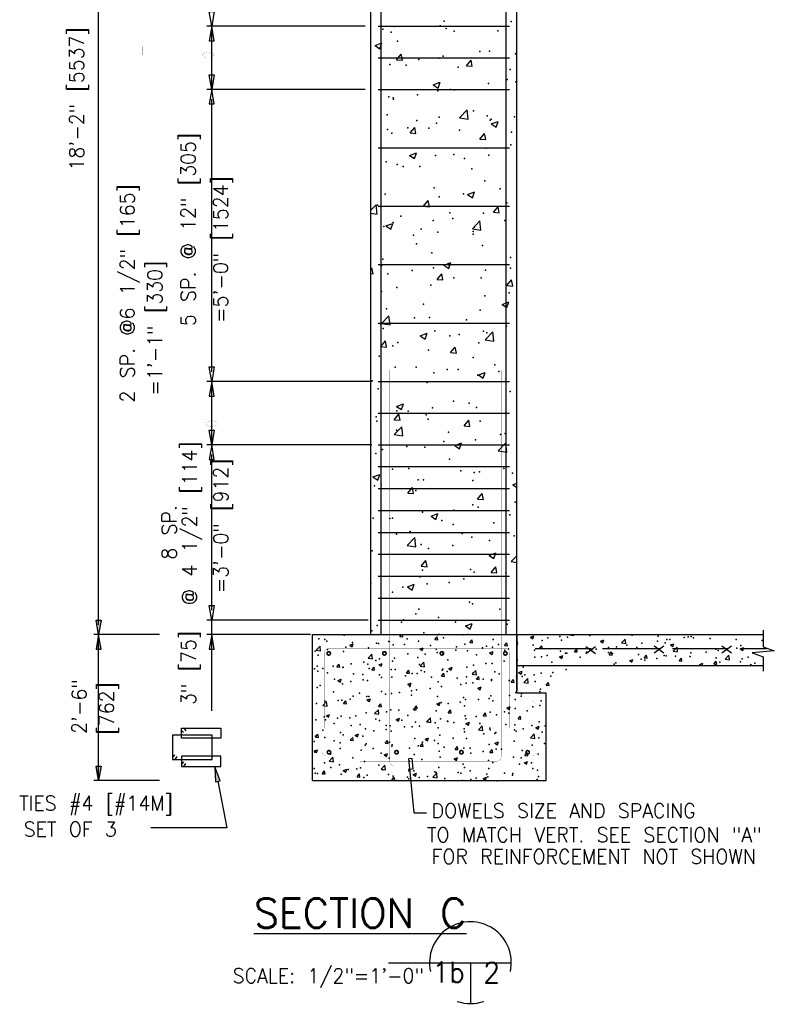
# Model space of a CAD drawing. Extents: x 0 to 354, y -64 to 250.
# Tile 5 of 7: x 136 to 201, y 72 to 156. Entities that reach past the tile are written whole.
import ezdxf
from ezdxf.enums import TextEntityAlignment as Align

# ---------------------------------------------------------------- set-up
doc = ezdxf.new("R2010")
doc.units = 0
doc.header["$MEASUREMENT"] = 0
doc.layers.get('0').update_dxf_attribs({"linetype": 'CONTINUOUS'})
for name, color, linetype in [('DIM', 7, 'CONTINUOUS'), ('DWG-LINES', 7, 'CONTINUOUS'), ('HATCH', 7, 'CONTINUOUS'), ('REBAR', 7, 'CONTINUOUS'), ('SYMBOLS', 7, 'CONTINUOUS'), ('TEXT', 7, 'CONTINUOUS')]:
    doc.layers.add(name, color=color, linetype=linetype)
doc.styles.add('TXT_SHX', font='txt.shx')

# ---------------------------------------------------------------- blocks, each defined once
blk = doc.blocks.new('TIE_1')
at = {"layer": 'DWG-LINES', "color": 7, "linetype": 'CONTINUOUS'}
for points in [[(2.483, 7.3281), (2.0542, 7.7971), (2.0542, 8.2704), (2.7203, 8.2704), (10.1815, 8.2704), (10.1815, 6.1836), (2.0542, 6.1836), (2.0542, 7.3128), (2.0542, 8.2704), (2.5676, 8.2704), (2.9984, 7.7125)], [(0.6614, 2.7862), (0.2326, 2.3172), (0.2326, 1.844), (0.8988, 1.844), (2.8879, 1.844), (8.3599, 1.844), (8.3599, 6.8311), (0.2326, 6.8311), (0.2326, 4.0648), (0.2326, 2.8016), (0.2326, 1.844), (0.746, 1.844), (1.1768, 2.4018)], [(2.483, 1.3469), (2.0542, 0.878), (2.0542, 0.4047), (2.7203, 0.4047), (10.1815, 0.4047), (10.1815, 2.4914), (2.0542, 2.4914), (2.0542, 1.3623), (2.0542, 0.4047), (2.5676, 0.4047), (2.9984, 0.9625)]]:
    blk.add_lwpolyline(points, dxfattribs=at)
blk = doc.blocks.new('REBAR')
at = {"color": 7, "linetype": 'CONTINUOUS', "const_width": 0.01378}
blk.add_lwpolyline([(-0.014553, 0, 1), (0.014553, 0, 1)], format="xyb", close=True, dxfattribs=at)
blk = doc.blocks.new('SEC_BU')
at = {"layer": 'SYMBOLS', "color": 2, "linetype": 'CONTINUOUS'}
for p, q in [((-0.5, 0), (0.25, 0)), ((0, 0), (0, -0.2496)), ((0, -0.25), (0, -0.2496))]:
    blk.add_line(p, q, dxfattribs=at)
for start, end in [(347.64555, 192.35445), (251.04049, 288.95951)]:
    blk.add_arc((0, 0), 0.25, start, end, dxfattribs=at)

msp = doc.modelspace()

# ---------------------------------------------------------------- hatches: boundary and pattern name
at = {"layer": 'DIM', "linetype": 'CONTINUOUS'}
for points in [[(143.021, 104.603), (143.437, 104.603), (143.229, 103.354)], [(143.021, 102.104), (143.437, 102.104), (143.229, 103.354)], [(143.021, 92.106), (143.437, 92.106), (143.229, 90.856)]]:
    msp.add_hatch(color=7, dxfattribs=at).paths.add_polyline_path(points)
at = {"layer": 'TEXT', "linetype": 'CONTINUOUS'}
msp.add_hatch(color=7, dxfattribs=at).paths.add_polyline_path([(153.226, 90.758), (153.635, 90.838), (153.192, 92.025)])

# ---------------------------------------------------------------- linework, layer by layer
at = {"layer": 'DIM', "color": 7, "linetype": 'CONTINUOUS'}
for p, q in [((143.229, 104.187), (143.229, 194.173)), ((166.062, 155.429), (152.498, 155.429)), ((152.915, 150.013), (152.915, 155.429)), ((166.062, 150.013), (152.498, 150.013)), ((166.062, 150.013), (152.498, 150.013)), ((152.915, 125.85), (152.915, 149.18)), ((166.635, 125.017), (152.498, 125.017)), ((166.062, 125.017), (152.498, 125.017)), ((152.915, 119.601), (152.915, 125.017)), ((166.062, 119.601), (152.498, 119.601)), ((166.635, 119.601), (152.498, 119.601)), ((152.915, 105.437), (152.915, 118.768)), ((166.311, 104.603), (152.498, 104.603)), ((159.605, 104.603), (152.498, 104.603)), ((152.915, 96.818), (152.915, 104.603)), ((148.449, 103.354), (142.812, 103.354)), ((143.229, 90.856), (143.229, 103.354)), ((161.363, 103.354), (152.498, 103.354)), ((148.449, 90.856), (142.812, 90.856))]:
    msp.add_line(p, q, dxfattribs=at)
for points in [[(152.707, 156.679), (153.123, 156.679), (152.915, 155.429)], [(152.707, 154.179), (153.123, 154.179), (152.915, 155.429)], [(152.707, 151.263), (153.123, 151.263), (152.915, 150.013)], [(152.707, 148.763), (153.123, 148.763), (152.915, 150.013)], [(152.707, 126.267), (153.123, 126.267), (152.915, 125.017)], [(152.707, 123.767), (153.123, 123.767), (152.915, 125.017)], [(152.707, 120.851), (153.123, 120.851), (152.915, 119.601)], [(152.707, 118.351), (153.123, 118.351), (152.915, 119.601)], [(152.707, 105.853), (153.123, 105.853), (152.915, 104.603)], [(143.021, 104.603), (143.437, 104.603), (143.229, 103.354)], [(143.021, 102.104), (143.437, 102.104), (143.229, 103.354)], [(152.707, 102.104), (153.123, 102.104), (152.915, 103.354)], [(143.021, 92.106), (143.437, 92.106), (143.229, 90.856)]]:
    msp.add_lwpolyline(points, close=True, dxfattribs=at)
at = {"layer": 'DWG-LINES', "color": 7, "linetype": 'CONTINUOUS'}
for p, q in [((166.547, 103.354), (166.547, 194.173)), ((161.555, 103.354), (200.188, 103.354)), ((161.555, 90.856), (161.555, 103.354)), ((179.045, 100.716), (200.133, 100.716))]:
    msp.add_line(p, q, dxfattribs=at)
msp.add_lwpolyline([(161.555, 90.856), (181.545, 90.856), (181.545, 98.355), (179.045, 98.355), (179.045, 176.381), (179.045, 194.173)], dxfattribs=at)
at = {"layer": 'HATCH', "color": 7, "linetype": 'CONTINUOUS'}
for p, q in [((166.909, 153.762), (167.492, 153.986)), ((166.909, 153.762), (167.323, 153.482)), ((167.323, 153.482), (167.492, 153.986)), ((168.741, 152.552), (169.143, 153.03)), ((168.741, 152.552), (169.239, 152.508)), ((169.239, 152.508), (169.143, 153.03)), ((178.883, 153.095), (179.035, 153.153)), ((178.883, 153.095), (179.035, 152.992)), ((174.717, 152.029), (175.119, 152.507)), ((174.717, 152.029), (175.215, 151.985)), ((175.215, 151.985), (175.119, 152.507)), ((171.882, 150.407), (172.465, 150.631)), ((171.882, 150.407), (172.296, 150.128)), ((172.297, 150.128), (172.465, 150.631)), ((174.125, 147.578), (174.774, 148.254)), ((174.125, 147.578), (174.867, 147.463)), ((174.867, 147.463), (174.774, 148.254)), ((169.897, 146.284), (170.299, 146.763)), ((170.395, 146.24), (170.299, 146.763)), ((176.855, 147.053), (177.439, 147.277)), ((176.855, 147.053), (177.27, 146.773)), ((177.27, 146.773), (177.439, 147.276)), ((169.897, 146.284), (170.395, 146.241)), ((175.873, 145.761), (176.275, 146.24)), ((176.371, 145.718), (176.275, 146.24)), ((175.873, 145.761), (176.371, 145.718)), ((169.855, 144.365), (170.438, 144.589)), ((169.855, 144.365), (170.269, 144.086)), ((170.269, 144.086), (170.438, 144.589)), ((174.828, 141.011), (175.411, 141.235)), ((174.828, 141.011), (175.243, 140.731)), ((175.243, 140.731), (175.412, 141.235)), ((166.537, 139.669), (166.987, 140.138)), ((167.079, 139.347), (166.987, 140.138)), ((171.053, 140.017), (171.455, 140.496)), ((171.053, 140.017), (171.551, 139.973)), ((171.551, 139.973), (171.455, 140.495)), ((177.029, 139.494), (177.431, 139.973)), ((177.527, 139.45), (177.431, 139.973)), ((166.537, 139.431), (167.079, 139.347)), ((177.029, 139.494), (177.527, 139.451)), ((167.827, 138.323), (168.411, 138.547)), ((167.827, 138.323), (168.242, 138.044)), ((168.242, 138.044), (168.411, 138.547)), ((175.23, 138.083), (175.879, 138.759)), ((175.971, 137.968), (175.879, 138.759)), ((175.23, 138.083), (175.971, 137.968)), ((172.801, 134.969), (173.384, 135.193)), ((172.801, 134.969), (173.215, 134.689)), ((173.215, 134.689), (173.384, 135.193)), ((166.537, 134.635), (166.635, 134.751)), ((166.537, 134.246), (166.731, 134.229)), ((166.731, 134.229), (166.635, 134.751)), ((172.209, 133.75), (172.611, 134.228)), ((172.707, 133.706), (172.611, 134.228)), ((172.209, 133.75), (172.707, 133.706)), ((178.185, 133.227), (178.587, 133.706)), ((178.185, 133.227), (178.683, 133.183)), ((178.683, 133.183), (178.587, 133.705)), ((177.774, 131.614), (178.358, 131.838)), ((177.774, 131.614), (178.189, 131.335)), ((178.189, 131.334), (178.358, 131.838)), ((167.442, 129.966), (168.091, 130.643)), ((168.184, 129.851), (168.091, 130.642)), ((167.442, 129.966), (168.184, 129.851)), ((170.774, 128.927), (171.357, 129.151)), ((170.774, 128.927), (171.188, 128.647)), ((171.188, 128.647), (171.357, 129.151)), ((176.335, 128.587), (176.984, 129.263)), ((177.076, 128.472), (176.984, 129.263)), ((167.389, 128.005), (167.791, 128.484)), ((167.887, 127.962), (167.791, 128.484)), ((176.335, 128.587), (177.076, 128.472)), ((167.389, 128.005), (167.887, 127.962)), ((173.365, 127.482), (173.767, 127.961)), ((173.365, 127.482), (173.863, 127.439)), ((173.863, 127.439), (173.767, 127.961)), ((175.747, 125.572), (176.33, 125.796)), ((175.747, 125.572), (176.161, 125.293)), ((176.161, 125.293), (176.33, 125.796)), ((168.746, 122.885), (169.33, 123.109)), ((169.161, 122.605), (169.33, 123.109)), ((168.545, 121.738), (168.947, 122.217)), ((168.746, 122.885), (169.161, 122.605)), ((169.043, 121.694), (168.947, 122.216)), ((168.545, 121.738), (169.043, 121.694)), ((174.521, 121.215), (174.923, 121.694)), ((175.019, 121.171), (174.923, 121.694)), ((168.547, 120.471), (169.196, 121.147)), ((169.288, 120.356), (169.196, 121.147)), ((174.521, 121.215), (175.019, 121.172)), ((168.547, 120.471), (169.288, 120.356)), ((173.72, 119.53), (174.303, 119.754)), ((174.134, 119.251), (174.303, 119.754)), ((177.439, 119.092), (178.088, 119.768)), ((178.18, 118.977), (178.088, 119.768)), ((173.72, 119.53), (174.134, 119.251)), ((177.439, 119.092), (178.18, 118.977)), ((166.719, 116.843), (167.302, 117.067)), ((166.719, 116.843), (167.133, 116.563)), ((167.133, 116.563), (167.302, 117.067)), ((178.693, 116.176), (179.035, 116.307)), ((169.701, 115.471), (170.103, 115.949)), ((169.701, 115.471), (170.199, 115.427)), ((170.199, 115.427), (170.103, 115.949)), ((178.693, 116.176), (179.035, 115.945)), ((175.677, 114.948), (176.079, 115.427)), ((175.677, 114.948), (176.175, 114.904)), ((176.175, 114.904), (176.079, 115.426)), ((171.692, 113.488), (172.276, 113.712)), ((171.692, 113.488), (172.107, 113.209)), ((172.107, 113.209), (172.276, 113.712)), ((169.652, 110.975), (170.301, 111.652)), ((170.393, 110.86), (170.301, 111.651)), ((169.652, 110.975), (170.393, 110.86)), ((170.857, 109.204), (171.259, 109.682)), ((171.355, 109.16), (171.259, 109.682)), ((176.666, 110.134), (177.249, 110.358)), ((176.666, 110.134), (177.08, 109.854)), ((177.08, 109.854), (177.249, 110.358)), ((178.544, 109.596), (179.035, 110.108)), ((178.544, 109.596), (179.035, 109.52)), ((170.857, 109.204), (171.355, 109.16)), ((176.833, 108.681), (177.235, 109.159)), ((177.332, 108.637), (177.235, 109.159)), ((176.833, 108.681), (177.331, 108.637)), ((169.665, 107.446), (170.248, 107.67)), ((169.665, 107.446), (170.079, 107.167)), ((170.079, 107.167), (170.249, 107.67)), ((174.638, 104.092), (175.222, 104.316)), ((174.638, 104.092), (175.053, 103.812)), ((175.053, 103.812), (175.222, 104.316)), ((169.025, 103.198), (169.148, 103.343)), ((169.025, 103.198), (169.274, 103.176)), ((169.274, 103.176), (169.243, 103.343)), ((172.013, 102.936), (172.214, 103.175)), ((172.013, 102.936), (172.262, 102.914)), ((172.262, 102.914), (172.214, 103.175)), ((172.355, 103.343), (172.415, 103.415)), ((172.428, 103.343), (172.415, 103.415)), ((174.405, 103.343), (174.429, 103.327)), ((174.429, 103.327), (174.435, 103.343)), ((175.001, 102.675), (175.202, 102.914)), ((175.25, 102.653), (175.202, 102.914)), ((180.209, 103.133), (180.501, 103.245)), ((180.209, 103.133), (180.416, 102.993)), ((180.416, 102.993), (180.501, 103.245)), ((183.542, 103.326), (183.56, 103.343)), ((183.542, 103.326), (183.913, 103.268)), ((183.913, 103.268), (183.904, 103.343)), ((186.196, 102.8), (186.488, 102.912)), ((186.196, 102.8), (186.403, 102.66)), ((186.403, 102.66), (186.488, 102.911)), ((187.989, 102.636), (188.313, 102.974)), ((188.359, 102.579), (188.313, 102.974)), ((161.864, 102.026), (162.189, 102.364)), ((161.864, 102.026), (162.235, 101.968)), ((162.235, 101.968), (162.189, 102.364)), ((164.734, 102.457), (165.026, 102.569)), ((164.734, 102.457), (164.942, 102.317)), ((164.942, 102.317), (165.026, 102.569)), ((170.721, 102.123), (171.013, 102.235)), ((170.721, 102.123), (170.929, 101.983)), ((170.929, 101.983), (171.013, 102.235)), ((175.001, 102.675), (175.25, 102.653)), ((177.989, 102.413), (178.19, 102.653)), ((177.989, 102.413), (178.238, 102.392)), ((178.238, 102.391), (178.19, 102.653)), ((180.978, 102.152), (181.178, 102.391)), ((180.978, 102.152), (181.227, 102.13)), ((181.227, 102.13), (181.179, 102.391)), ((183.966, 101.891), (184.167, 102.13)), ((184.215, 101.868), (184.167, 102.13)), ((187.989, 102.636), (188.359, 102.579)), ((192.183, 102.466), (192.475, 102.578)), ((192.183, 102.466), (192.39, 102.326)), ((192.39, 102.326), (192.475, 102.578)), ((192.435, 101.947), (192.759, 102.285)), ((192.805, 101.889), (192.759, 102.285)), ((198.17, 102.132), (198.462, 102.244)), ((198.17, 102.132), (198.377, 101.993)), ((198.377, 101.992), (198.462, 102.244)), ((166.31, 101.336), (166.635, 101.674)), ((166.31, 101.336), (166.681, 101.279)), ((166.681, 101.279), (166.635, 101.674)), ((176.708, 101.79), (177, 101.901)), ((176.708, 101.79), (176.916, 101.65)), ((176.916, 101.65), (177, 101.901)), ((182.696, 101.456), (182.987, 101.568)), ((182.696, 101.456), (182.903, 101.316)), ((182.903, 101.316), (182.987, 101.568)), ((183.966, 101.891), (184.215, 101.869)), ((186.954, 101.629), (187.155, 101.868)), ((186.954, 101.629), (187.203, 101.607)), ((187.203, 101.607), (187.155, 101.868)), ((188.683, 101.122), (188.974, 101.234)), ((188.683, 101.122), (188.89, 100.983)), ((188.89, 100.982), (188.975, 101.234)), ((189.942, 101.368), (190.143, 101.607)), ((189.942, 101.368), (190.191, 101.346)), ((190.191, 101.346), (190.143, 101.607)), ((192.435, 101.947), (192.805, 101.889)), ((192.93, 101.106), (193.131, 101.346)), ((193.179, 101.084), (193.131, 101.345)), ((196.881, 101.257), (197.205, 101.595)), ((196.881, 101.257), (197.251, 101.2)), ((197.251, 101.199), (197.205, 101.595)), ((163.627, 100.587), (163.828, 100.826)), ((163.627, 100.587), (163.876, 100.565)), ((163.876, 100.565), (163.828, 100.826)), ((166.615, 100.325), (166.816, 100.565)), ((166.615, 100.325), (166.864, 100.304)), ((166.864, 100.303), (166.816, 100.565)), ((167.221, 100.78), (167.513, 100.891)), ((167.221, 100.78), (167.428, 100.64)), ((167.428, 100.64), (167.513, 100.891)), ((169.603, 100.064), (169.804, 100.303)), ((169.852, 100.042), (169.804, 100.303)), ((170.756, 100.647), (171.081, 100.985)), ((170.756, 100.647), (171.127, 100.589)), ((171.127, 100.589), (171.081, 100.985)), ((173.208, 100.446), (173.5, 100.558)), ((173.208, 100.446), (173.415, 100.306)), ((173.416, 100.306), (173.5, 100.558)), ((175.202, 99.957), (175.527, 100.295)), ((175.573, 99.899), (175.527, 100.295)), ((192.93, 101.106), (193.179, 101.084)), ((194.67, 100.789), (194.962, 100.901)), ((194.67, 100.789), (194.793, 100.706)), ((194.896, 100.706), (194.962, 100.9)), ((195.918, 100.845), (196.119, 101.084)), ((195.918, 100.845), (196.167, 100.823)), ((196.167, 100.823), (196.119, 101.084)), ((199.009, 100.706), (199.107, 100.823)), ((199.129, 100.706), (199.107, 100.823)), ((163.721, 99.436), (164.012, 99.548)), ((163.721, 99.436), (163.928, 99.296)), ((163.928, 99.296), (164.012, 99.548)), ((169.603, 100.064), (169.852, 100.042)), ((172.591, 99.803), (172.792, 100.042)), ((172.591, 99.803), (172.84, 99.781)), ((172.84, 99.781), (172.792, 100.042)), ((175.202, 99.957), (175.573, 99.9)), ((175.579, 99.541), (175.78, 99.781)), ((175.579, 99.541), (175.828, 99.519)), ((175.828, 99.519), (175.78, 99.78)), ((178.567, 99.28), (178.768, 99.519)), ((178.817, 99.258), (178.768, 99.519)), ((179.195, 100.112), (179.487, 100.224)), ((179.195, 100.112), (179.403, 99.972)), ((179.403, 99.972), (179.487, 100.224)), ((179.649, 99.267), (179.973, 99.606)), ((180.019, 99.21), (179.973, 99.606)), ((169.708, 99.102), (170, 99.214)), ((169.708, 99.102), (169.915, 98.963)), ((169.915, 98.962), (170, 99.214)), ((175.695, 98.769), (175.987, 98.881)), ((175.695, 98.769), (175.902, 98.629)), ((175.902, 98.629), (175.987, 98.88)), ((178.567, 99.28), (178.816, 99.258)), ((179.649, 99.267), (180.019, 99.21)), ((181.556, 99.018), (181.756, 99.258)), ((181.556, 99.018), (181.805, 98.996)), ((181.805, 98.996), (181.756, 99.257)), ((166.208, 97.759), (166.499, 97.871)), ((166.208, 97.759), (166.415, 97.619)), ((166.415, 97.619), (166.499, 97.87)), ((162.417, 97.278), (162.741, 97.616)), ((162.417, 97.278), (162.787, 97.221)), ((162.787, 97.22), (162.741, 97.616)), ((164.205, 97.453), (164.406, 97.692)), ((164.205, 97.453), (164.454, 97.431)), ((164.454, 97.431), (164.406, 97.692)), ((166.863, 96.588), (167.187, 96.927)), ((167.233, 96.531), (167.187, 96.926)), ((167.193, 97.192), (167.394, 97.431)), ((167.193, 97.192), (167.442, 97.17)), ((167.442, 97.17), (167.394, 97.431)), ((170.181, 96.93), (170.382, 97.17)), ((170.181, 96.93), (170.43, 96.909)), ((170.43, 96.908), (170.382, 97.169)), ((172.195, 97.425), (172.486, 97.537)), ((172.195, 97.425), (172.402, 97.285)), ((172.402, 97.285), (172.486, 97.537)), ((173.169, 96.669), (173.37, 96.908)), ((173.418, 96.647), (173.37, 96.908)), ((178.182, 97.091), (178.473, 97.203)), ((178.182, 97.091), (178.389, 96.951)), ((178.389, 96.951), (178.473, 97.203)), ((162.707, 96.415), (162.999, 96.527)), ((162.707, 96.415), (162.914, 96.275)), ((162.914, 96.275), (162.999, 96.527)), ((166.863, 96.588), (167.233, 96.531)), ((168.694, 96.081), (168.986, 96.193)), ((168.694, 96.081), (168.901, 95.942)), ((168.901, 95.941), (168.986, 96.193)), ((171.309, 95.899), (171.633, 96.237)), ((171.679, 95.841), (171.633, 96.237)), ((173.169, 96.669), (173.418, 96.647)), ((176.157, 96.407), (176.358, 96.647)), ((176.157, 96.407), (176.406, 96.386)), ((176.406, 96.386), (176.358, 96.647)), ((179.146, 96.146), (179.346, 96.385)), ((179.146, 96.146), (179.395, 96.124)), ((179.395, 96.124), (179.346, 96.385)), ((171.309, 95.899), (171.679, 95.841)), ((174.681, 95.748), (174.973, 95.86)), ((174.681, 95.748), (174.888, 95.608)), ((174.888, 95.608), (174.973, 95.859)), ((175.755, 95.209), (176.079, 95.547)), ((176.125, 95.152), (176.079, 95.547)), ((180.668, 95.414), (180.96, 95.526)), ((180.668, 95.414), (180.875, 95.274)), ((180.876, 95.274), (180.96, 95.526)), ((161.795, 94.581), (161.996, 94.82)), ((161.795, 94.581), (162.044, 94.559)), ((162.044, 94.559), (161.996, 94.82)), ((164.783, 94.32), (164.984, 94.559)), ((165.032, 94.298), (164.984, 94.559)), ((165.194, 94.738), (165.486, 94.85)), ((165.194, 94.738), (165.401, 94.598)), ((165.401, 94.598), (165.486, 94.849)), ((171.181, 94.404), (171.473, 94.516)), ((171.181, 94.404), (171.388, 94.264)), ((171.388, 94.264), (171.473, 94.516)), ((175.755, 95.209), (176.125, 95.152)), ((180.201, 94.52), (180.525, 94.858)), ((180.201, 94.52), (180.571, 94.462)), ((180.572, 94.462), (180.526, 94.858)), ((164.783, 94.32), (165.032, 94.298)), ((167.771, 94.058), (167.972, 94.297)), ((167.771, 94.058), (168.02, 94.036)), ((168.02, 94.036), (167.972, 94.297)), ((170.759, 93.797), (170.96, 94.036)), ((170.759, 93.797), (171.008, 93.775)), ((171.008, 93.775), (170.96, 94.036)), ((173.747, 93.535), (173.948, 93.775)), ((173.747, 93.535), (173.996, 93.514)), ((173.996, 93.513), (173.948, 93.774)), ((177.168, 94.07), (177.46, 94.182)), ((177.168, 94.07), (177.375, 93.931)), ((177.375, 93.93), (177.46, 94.182)), ((161.693, 93.394), (161.985, 93.506)), ((161.693, 93.394), (161.901, 93.254)), ((161.901, 93.254), (161.985, 93.506)), ((162.969, 92.53), (163.293, 92.868)), ((163.339, 92.473), (163.293, 92.868)), ((167.68, 93.06), (167.972, 93.172)), ((167.68, 93.06), (167.888, 92.921)), ((167.888, 92.92), (167.972, 93.172)), ((173.668, 92.727), (173.959, 92.839)), ((173.668, 92.727), (173.875, 92.587)), ((173.875, 92.587), (173.959, 92.838)), ((176.736, 93.274), (176.936, 93.513)), ((176.736, 93.274), (176.984, 93.252)), ((176.985, 93.252), (176.936, 93.513)), ((179.724, 93.013), (179.924, 93.252)), ((179.724, 93.013), (179.973, 92.991)), ((179.973, 92.99), (179.924, 93.252)), ((162.969, 92.53), (163.339, 92.473)), ((167.415, 91.841), (167.739, 92.179)), ((167.786, 91.783), (167.739, 92.179)), ((179.655, 92.393), (179.946, 92.505)), ((179.655, 92.393), (179.862, 92.253)), ((179.862, 92.253), (179.946, 92.505)), ((162.373, 91.447), (162.574, 91.687)), ((162.373, 91.447), (162.622, 91.426)), ((162.622, 91.425), (162.574, 91.687)), ((164.18, 91.717), (164.472, 91.829)), ((164.18, 91.717), (164.387, 91.577)), ((164.387, 91.577), (164.472, 91.828)), ((165.361, 91.186), (165.562, 91.425)), ((165.361, 91.186), (165.61, 91.164)), ((165.61, 91.164), (165.562, 91.425)), ((167.415, 91.841), (167.786, 91.783)), ((168.349, 90.925), (168.55, 91.164)), ((168.598, 90.903), (168.55, 91.164)), ((170.167, 91.383), (170.459, 91.495)), ((170.167, 91.383), (170.375, 91.243)), ((170.375, 91.243), (170.459, 91.495)), ((171.861, 91.151), (172.186, 91.489)), ((171.861, 91.151), (172.232, 91.094)), ((172.232, 91.093), (172.186, 91.489)), ((176.154, 91.049), (176.446, 91.161)), ((176.154, 91.049), (176.362, 90.91)), ((176.362, 90.909), (176.446, 91.161)), ((168.349, 90.925), (168.598, 90.903)), ((171.49, 90.845), (171.538, 90.903)), ((171.549, 90.845), (171.538, 90.902))]:
    msp.add_line(p, q, dxfattribs=at)
for p in [(167.569, 155.164), (168.527, 155.397), (172.478, 155.444), (172.831, 155.857), (172.975, 155.209), (178.543, 155.815), (168.27, 154.91), (173.684, 154.981), (177.423, 155.021), (168.825, 154.147), (170.639, 152.571), (172.377, 152.67), (172.725, 152.845), (175.881, 153.261), (176.705, 153.295), (168.169, 152.137), (169.56, 152.093), (174.008, 151.905), (178.456, 151.717), (178.199, 150.844), (173.34, 150.009), (176.603, 150.521), (178.951, 150.667), (168.067, 149.363), (168.447, 149.284), (168.481, 149.175), (170.533, 149.559), (172.276, 149.896), (173.689, 149.974), (167.938, 147.836), (172.386, 147.648), (175.336, 148.18), (176.502, 147.747), (176.834, 147.46), (178.845, 147.655), (169.695, 146.716), (170.477, 147.346), (171.497, 146.688), (172.174, 147.123), (176.759, 147.381), (167.966, 146.589), (168.341, 146.273), (174.143, 146.528), (178.59, 146.34), (176.401, 144.974), (178.518, 145.264), (172.073, 144.349), (173.659, 144.43), (174.567, 144.095), (176.653, 144.369), (167.865, 143.816), (168.8, 143.596), (169.305, 143.402), (170.728, 143.412), (175.176, 143.225), (171.972, 141.575), (176.299, 142.2), (167.763, 141.042), (172.375, 140.808), (174.461, 141.083), (177.617, 141.499), (167.113, 140.116), (178.174, 140.293), (169.106, 139.155), (173.315, 139.459), (176.198, 139.426), (167.662, 138.268), (168.456, 138.625), (171.871, 138.802), (173.553, 138.967), (175.425, 138.212), (178.001, 138.779), (170.184, 137.522), (170.862, 138.036), (172.269, 137.797), (175.31, 137.848), (175.312, 137.629), (170.452, 136.795), (176.097, 136.653), (171.769, 136.028), (167.448, 134.92), (167.561, 135.495), (173.233, 134.926), (178.495, 135.619), (167.992, 134.236), (170.077, 134.511), (171.896, 134.732), (176.344, 134.544), (178.494, 134.714), (171.668, 133.254), (173.635, 133.879), (175.995, 133.879), (167.459, 132.721), (168.775, 133.045), (176.303, 132.333), (178.389, 132.607), (171.041, 131.64), (167.886, 131.224), (175.894, 131.105), (167.358, 129.947), (170.273, 130.474), (171.567, 130.481), (174.721, 130.286), (167.582, 129.543), (172.03, 129.355), (174.111, 129.046), (176.197, 129.321), (176.478, 129.167), (178.15, 129.742), (168.849, 128.353), (173.291, 128.908), (175.793, 128.332), (168.431, 128.074), (171.465, 127.707), (167.257, 127.174), (175.287, 127.079), (177.161, 126.45), (168.615, 126.239), (170.428, 126.245), (171.919, 125.76), (173.063, 126.051), (174.005, 126.035), (175.691, 125.558), (177.511, 125.863), (166.657, 125.067), (171.364, 124.933), (167.155, 124.4), (178.469, 124.163), (173.61, 123.329), (174.969, 123.164), (168.751, 122.495), (169.727, 122.474), (171.813, 122.748), (175.59, 122.784), (166.993, 121.981), (167.054, 121.626), (171.263, 122.16), (171.441, 121.793), (175.889, 121.605), (168.75, 120.862), (173.198, 120.674), (178.039, 120.57), (172.777, 119.878), (175.489, 120.011), (177.645, 120.486), (166.953, 118.853), (167.536, 119.188), (169.621, 119.462), (171.161, 119.386), (178.125, 119.191), (173.266, 118.357), (168.407, 117.523), (169.783, 117.558), (174.231, 117.37), (175.387, 117.237), (175.847, 117.284), (177.933, 117.559), (178.679, 117.182), (170.585, 116.591), (171.06, 116.612), (175.262, 116.528), (166.851, 116.079), (167.429, 116.176), (170.403, 115.694), (178.897, 114.688), (170.959, 113.839), (173.655, 113.998), (175.286, 114.463), (175.741, 114.272), (166.75, 113.305), (168.161, 113.3), (168.393, 113.305), (172.608, 113.112), (177.056, 112.925), (178.445, 113.612), (169.917, 112.181), (173.585, 112.778), (168.726, 111.944), (174.365, 111.993), (175.185, 111.69), (176.705, 111.402), (178.813, 111.805), (166.649, 110.531), (170.857, 111.065), (171.463, 110.712), (173.549, 110.986), (170.951, 108.877), (175.084, 108.916), (170.756, 108.291), (174.513, 108.115), (175.399, 108.689), (178.101, 108.641), (166.548, 107.758), (169.272, 107.425), (171.357, 107.7), (173.242, 107.806), (168.382, 106.972), (170.655, 105.518), (174.982, 106.142), (175.238, 105.977), (177.583, 105.522), (169.328, 104.62), (170.379, 105.143), (172.321, 104.829), (166.637, 103.688), (167.08, 104.139), (169.166, 104.414), (173.776, 104.432), (178.224, 104.244), (162.093, 102.992), (162.599, 102.932), (164.257, 103.304), (169.647, 102.978), (171.085, 103.501), (172.278, 103.325), (172.752, 103.083), (174.881, 103.369), (177.004, 102.948), (181.213, 102.835), (181.686, 103.064), (182.729, 103.202), (182.862, 102.868), (183.376, 103.147), (185.291, 103.285), (188.927, 103.308), (191.093, 102.804), (191.151, 103.214), (191.872, 102.926), (192.136, 102.942), (193.375, 103.12), (193.714, 103.149), (193.976, 103.193), (194.171, 103.078), (195.599, 103.026), (197.822, 102.933), (200.046, 102.838), (162.757, 102.784), (162.818, 102.079), (164.395, 102.287), (164.981, 102.69), (166.345, 102.21), (167.027, 102.633), (167.204, 102.596), (168.07, 102.771), (168.449, 102.477), (169.428, 102.502), (170.613, 102.79), (171.652, 102.408), (172.145, 102.114), (173.803, 102.027), (173.876, 102.314), (174.575, 102.531), (174.805, 101.963), (176.1, 102.22), (176.434, 102.373), (176.969, 102.275), (177.477, 102.51), (178.003, 102.033), (178.324, 102.126), (179.055, 102.718), (179.108, 102.569), (180.432, 102.451), (180.548, 102.032), (185.465, 102.054), (185.842, 102.113), (186.885, 102.25), (187.569, 102.321), (188.462, 102.458), (189.312, 102.244), (189.733, 102.633), (191.741, 102.661), (196.089, 102.119), (196.292, 101.99), (197.87, 102.198), (198.228, 102.412), (161.775, 101.942), (162.042, 101.605), (164.206, 101.917), (166.974, 101.127), (167.286, 101.28), (168.551, 101.335), (169.716, 101.697), (170.562, 101.403), (171.182, 101.682), (172.225, 101.819), (172.701, 101.696), (173.143, 101.199), (175.573, 101.616), (179.058, 101.182), (180.59, 101.421), (181.162, 101.448), (181.633, 101.559), (182.772, 101.938), (183.211, 101.766), (183.326, 101.761), (184.453, 101.41), (184.996, 101.844), (186.882, 101.827), (187.22, 101.75), (189.444, 101.656), (189.682, 101.246), (189.998, 101.161), (191.04, 101.298), (191.667, 101.562), (191.821, 101.54), (192.618, 101.506), (193.891, 101.468), (193.925, 101.806), (195.249, 101.852), (196.115, 101.374), (198.339, 101.281), (198.858, 101.426), (161.722, 100.436), (161.945, 100.655), (162.427, 100.446), (163.3, 100.644), (164.155, 100.53), (164.169, 100.561), (164.857, 100.863), (165.931, 100.99), (166.294, 100.824), (166.393, 100.467), (168.284, 100.365), (168.399, 101.09), (168.617, 100.373), (170.714, 100.782), (170.841, 100.279), (172.651, 100.309), (172.707, 100.383), (174.755, 100.576), (175.338, 100.73), (176.381, 100.867), (176.919, 100.888), (177.959, 101.075), (179.594, 100.576), (182.023, 100.993), (183.275, 100.374), (187.367, 100.815), (187.518, 100.934), (196.038, 100.732), (196.429, 101.009), (198.177, 101.025), (199.405, 100.901), (161.992, 100.218), (162.824, 100.096), (163.425, 99.531), (165.048, 100.002), (165.855, 99.948), (165.878, 99.484), (166.244, 99.437), (167.272, 99.908), (167.455, 99.692), (168.348, 99.704), (169.495, 99.814), (170.086, 100.038), (170.512, 100.016), (171.129, 100.176), (171.719, 99.72), (173.065, 100.185), (173.943, 99.626), (174.734, 99.742), (175.289, 100.091), (176.167, 99.532), (176.863, 99.432), (176.868, 99.501), (177.164, 100.159), (177.513, 99.997), (178.391, 99.438), (179.007, 99.795), (179.494, 99.778), (179.737, 99.903), (180.537, 99.915), (181.111, 100.061), (181.961, 99.809), (182.115, 100.123), (161.941, 98.831), (162.204, 99.001), (164.105, 99.144), (164.835, 99.347), (169.875, 98.907), (170.461, 98.629), (171.611, 98.74), (172.305, 99.324), (172.6, 98.922), (174.242, 99.087), (174.704, 99.189), (175.285, 99.224), (180.615, 99.344), (181.06, 98.675), (163.34, 98.444), (164.054, 97.757), (164.782, 97.841), (165.016, 98.073), (165.564, 98.35), (166.193, 98.05), (166.359, 98.049), (167.446, 98.49), (167.788, 98.256), (168.297, 98.317), (168.99, 98.395), (170.012, 98.162), (170.033, 98.533), (172.236, 98.068), (174.46, 97.974), (174.654, 97.802), (175.767, 97.789), (176.684, 97.88), (176.817, 98.115), (178.398, 98.135), (178.908, 97.786), (178.956, 98.408), (179.422, 98.09), (179.441, 98.272), (181.019, 98.48), (161.89, 97.444), (162.587, 97.656), (163.739, 97.704), (168.246, 96.93), (170.41, 97.242), (170.515, 97.097), (172.549, 97.536), (173.146, 97.444), (174.189, 97.581), (174.562, 97.256), (176.992, 97.673), (178.906, 97.021), (180.42, 97.175), (181.01, 97.288), (181.132, 97.692), (161.839, 96.058), (162.529, 96.315), (162.643, 96.061), (163.686, 96.198), (164.003, 96.37), (164.753, 96.221), (165.263, 96.406), (166.142, 96.663), (166.977, 96.127), (167.894, 96.752), (168.937, 96.89), (169.703, 96.422), (172.133, 96.839), (172.499, 96.149), (174.603, 96.415), (174.671, 96.146), (175.561, 96.341), (176.767, 96.728), (177.302, 96.492), (177.99, 96.758), (178.345, 96.629), (179.923, 96.837), (163.408, 95.755), (164.844, 95.588), (165.631, 95.661), (166.092, 95.276), (167.274, 96.005), (167.841, 95.246), (167.855, 95.567), (168.196, 95.543), (169.201, 96.033), (169.419, 95.454), (170.079, 95.473), (170.36, 95.855), (170.702, 95.507), (171.425, 95.939), (172.05, 95.801), (172.303, 95.379), (173.093, 95.938), (173.131, 95.924), (173.649, 95.845), (174.527, 95.285), (175.873, 95.751), (176.716, 95.341), (178.097, 95.657), (178.855, 95.634), (179.581, 95.3), (180.321, 95.563), (180.959, 95.901), (181.458, 95.54), (161.547, 94.418), (161.789, 94.671), (162.415, 95.171), (162.59, 94.555), (163.953, 94.983), (164.167, 94.763), (165.843, 94.673), (166.799, 95.109), (168.272, 95.09), (170.309, 94.469), (172.448, 94.762), (173.575, 94.502), (174.552, 95.029), (174.722, 94.466), (176.206, 94.849), (176.751, 95.191), (177.152, 94.883), (177.249, 94.986), (178.827, 95.194), (178.975, 95.097), (180.909, 94.514), (181.199, 95.003), (161.7, 94.197), (163.413, 94.256), (163.902, 93.596), (163.924, 94.103), (166.041, 93.889), (166.148, 94.009), (166.745, 93.603), (168.145, 94.156), (168.323, 93.811), (168.372, 93.915), (169.863, 93.632), (170.596, 93.821), (170.954, 94.157), (171.997, 94.295), (172.293, 94.049), (172.82, 93.727), (174.502, 93.642), (175.044, 93.633), (176.665, 93.954), (177.268, 93.539), (177.731, 93.551), (178.804, 94.247), (180.362, 93.897), (181.405, 94.034), (161.738, 93.284), (163.072, 93.12), (165.004, 92.798), (165.703, 93.466), (167.434, 93.215), (168.095, 92.769), (170.258, 93.082), (172.397, 93.375), (172.479, 92.859), (175.11, 93.206), (176.153, 93.343), (178.754, 92.861), (179.409, 92.814), (179.492, 93.445), (180.858, 93.127), (161.688, 91.897), (162.575, 92.381), (163.113, 91.974), (163.851, 92.209), (165.337, 91.88), (165.65, 91.96), (165.99, 92.503), (167.227, 92.168), (169.858, 92.514), (170.901, 92.652), (172.347, 91.988), (174.451, 92.255), (174.55, 91.98), (176.615, 92.567), (176.635, 91.908), (176.98, 92.397), (179.266, 92.254), (180.309, 92.391), (180.408, 91.9), (161.768, 91.509), (161.976, 91.477), (163.991, 91.415), (164.607, 91.823), (165.94, 91.116), (166.215, 91.321), (167.561, 91.786), (168.044, 91.383), (168.439, 91.227), (169.691, 91.146), (169.785, 91.692), (169.805, 91.008), (170.208, 91.695), (170.663, 91.133), (171.383, 91.216), (172.009, 91.599), (172.121, 91.563), (172.887, 91.039), (174.014, 91.563), (174.233, 91.504), (175.057, 91.7), (175.548, 91.066), (176.457, 91.411), (176.564, 91.18), (177.978, 91.483), (178.68, 91.317), (178.703, 91.474), (180.807, 91.74), (180.904, 91.223), (168.762, 90.871), (174.4, 90.868), (175.111, 90.945), (177.335, 90.851), (180.791, 90.956)]:
    msp.add_point(p, dxfattribs=at)
at = {"layer": 'REBAR', "color": 7, "linetype": 'CONTINUOUS'}
for p, q in [((167.414, 103.354), (167.414, 193.381)), ((178.137, 103.354), (178.137, 193.381)), ((167.166, 155.429), (178.42, 155.429)), ((167.166, 152.721), (178.42, 152.721)), ((167.166, 150.013), (178.42, 150.013)), ((167.166, 145.014), (178.42, 145.014)), ((167.166, 140.014), (178.42, 140.014)), ((167.166, 135.015), (178.42, 135.015)), ((167.166, 130.016), (178.42, 130.016)), ((167.166, 125.017), (178.42, 125.017)), ((167.166, 122.309), (178.42, 122.309)), ((167.166, 119.601), (178.42, 119.601)), ((167.166, 117.726), (178.42, 117.726)), ((167.166, 115.852), (178.42, 115.852)), ((167.166, 113.977), (178.42, 113.977)), ((167.166, 112.102), (178.42, 112.102)), ((167.166, 110.228), (178.42, 110.228)), ((167.166, 108.353), (178.42, 108.353)), ((167.166, 106.478), (178.42, 106.478)), ((167.166, 104.603), (178.42, 104.603)), ((180.606, 102.166), (185.412, 102.166)), ((186.378, 102.166), (191.267, 102.166)), ((192.358, 102.166), (197.095, 102.166)), ((198.186, 102.166), (200.423, 102.166))]:
    msp.add_line(p, q, dxfattribs=at)
at = {"layer": 'REBAR', "color": 7, "linetype": 'CONTINUOUS', "const_width": 0.0138}
for points in [[(165.616, 92.525), (177.304, 92.525, 0.414214), (177.721, 92.941), (177.721, 125.968)], [(179.194, 92.106), (168.576, 92.105, -0.414214), (168.159, 92.522), (168.159, 126.025)], [(181.501, 98.438), (179.233, 98.438, -0.414214), (179.129, 98.542), (179.129, 103.331)], [(162.566, 95.32), (162.566, 101.825, -0.414214), (162.879, 102.137), (178.12, 102.137, -0.414214), (178.433, 101.825), (178.433, 95.32)], [(162.388, 99.495), (162.388, 93.309, 0.414214), (162.701, 92.996), (180.399, 92.996, 0.414214), (180.712, 93.309), (180.712, 97.301, 0.414214), (180.399, 97.614), (174.151, 97.614)]]:
    msp.add_lwpolyline(points, format="xyb", dxfattribs=at)
at = {"layer": 'SYMBOLS', "color": 7, "linetype": 'CONTINUOUS'}
msp.add_lwpolyline([(200.133, 103.739), (200.133, 102.298), (201.086, 101.953), (199.198, 101.791), (200.133, 101.465), (200.133, 100.222)], dxfattribs=at)
at = {"layer": 'TEXT', "color": 7, "linetype": 'CONTINUOUS'}
for p, q in [((153.43, 90.798), (154.207, 86.805)), ((170.253, 88.1), (171.305, 88.1)), ((154.207, 86.805), (147.709, 86.805))]:
    msp.add_line(p, q, dxfattribs=at)
at = {"layer": 'TEXT', "color": 7, "linetype": 'CONTINUOUS', "const_width": 0.00984}
for points in [[(146.991, 153.693), (146.991, 152.946), (152.124, 152.946, 0.002407), (152.124, 152.945, 0.177361), (152.153, 152.868, 0.103702), (152.263, 152.783, 0.063893), (152.406, 152.736, 0.050067), (152.597, 152.719, 0.050067), (152.787, 152.74, 0.063893), (152.929, 152.79, 0.103702), (153.038, 152.876, 0.177361), (153.066, 152.954, 0.177361), (153.036, 153.032, 0.103702), (152.926, 153.116, 0.063893), (152.783, 153.163, 0.050067), (152.592, 153.18, 0.050067), (152.402, 153.159, 0.063893), (152.26, 153.11, 0.103702), (152.151, 153.023, 0.174879), (152.124, 152.946, 0.174879)], [(146.486, 122.159), (146.486, 121.412), (152.428, 121.412, 0.002407), (152.428, 121.411, 0.177361), (152.457, 121.333, 0.103702), (152.568, 121.249, 0.063893), (152.711, 121.202, 0.050067), (152.901, 121.185, 0.050067), (153.092, 121.206, 0.063893), (153.234, 121.256, 0.103702), (153.342, 121.342, 0.177361), (153.37, 121.42, 0.177361), (153.341, 121.498, 0.103702), (153.231, 121.582, 0.063893), (153.088, 121.629, 0.050067), (152.897, 121.646, 0.050067), (152.706, 121.625, 0.063893), (152.565, 121.575, 0.103702), (152.456, 121.489, 0.174879), (152.428, 121.412, 0.174879)]]:
    msp.add_lwpolyline(points, format="xyb", dxfattribs=at)
at = {"layer": 'TEXT', "color": 7, "linetype": 'CONTINUOUS'}
msp.add_lwpolyline([(170.253, 88.1), (169.793, 92.755), (170.048, 92.78), (170.14, 91.839), (169.746, 91.8)], dxfattribs=at)
msp.add_lwpolyline([(153.226, 90.758), (153.635, 90.838), (153.192, 92.025)], close=True, dxfattribs=at)

# ---------------------------------------------------------------- block references
at = {"layer": 'DWG-LINES', "linetype": 'CONTINUOUS'}
for name, p, xscale, yscale, zscale in [('TIE_1', (149.462, 91.909), 0.4166, 0.4166, 0.4166), ('SEC_BU', (175.064, 75.279), 14, 14, 14)]:
    msp.add_blockref(name, p, dxfattribs=dict(at, xscale=xscale, yscale=yscale, zscale=zscale))
at = {"layer": 'REBAR', "linetype": 'CONTINUOUS', "xscale": 9.9984, "yscale": 9.9984, "zscale": 9.9984}
for p in [(162.935, 101.745), (167.699, 101.745), (172.623, 101.745), (178.057, 101.745), (162.957, 93.283), (168.737, 93.283), (174.296, 93.283), (179.964, 93.283)]:
    msp.add_blockref('REBAR', p, dxfattribs=at)

# ---------------------------------------------------------------- texts
at = {"color": 7, "linetype": 'CONTINUOUS', "style": 'TXT_SHX', "width": 0.95}
msp.add_text('SCALE: 1/2"=1\'-0"', height=1.2499, dxfattribs=at).set_placement((162.898, 73.539), align=Align.CENTER)
at = {"layer": 'DIM', "color": 7, "linetype": 'CONTINUOUS', "style": 'TXT_SHX', "width": 0.95}
for s, p in [('18\'-2" [5537]', (141.978, 149.202)), ('5 SP. @ 12" [305]', (151.528, 138.027)), ('=5\'-0" [1524]', (154.307, 136.311)), ('2 SP. @6 1/2" [165]', (146.313, 132.562)), ('=1\'-1" [330]', (148.668, 129.586)), ('@ 4 1/2" [114]', (151.642, 112.89)), ('=3\'-0" [912]', (154.319, 112.66)), ('8 SP. ', (149.896, 112.636)), ('3" [75]', (151.55, 100.51)), ('2\'-6" ', (142.192, 97.729)), ('[762]', (144.533, 97.042))]:
    msp.add_text(s, height=1.2498, rotation=90, dxfattribs=at).set_placement(p, align=Align.CENTER)
at = {"layer": 'REBAR', "color": 7, "linetype": 'CONTINUOUS', "style": 'TXT_SHX'}
for p in [(185.771, 102.034), (191.626, 102.09), (197.426, 102.09)]:
    msp.add_text('x', height=1.25, rotation=90, dxfattribs=at).set_placement(p, align=Align.CENTER)
at = {"layer": 'SYMBOLS', "color": 7, "linetype": 'CONTINUOUS', "style": 'TXT_SHX', "width": 0.95}
for s, p in [('1b', (173.197, 73.587)), ('2', (176.885, 73.555))]:
    msp.add_text(s, height=1.75, dxfattribs=at).set_placement(p, align=Align.CENTER)
at = {"layer": 'TEXT', "color": 7, "linetype": 'CONTINUOUS', "style": 'TXT_SHX', "width": 0.95}
for s, p in [('TIES #4 [#14M]', (136.422, 88.305)), ('DOWELS SIZE AND SPACING', (171.743, 87.66)), ('SET OF 3', (136.818, 86.083)), ('TO MATCH VERT. SEE SECTION "A"', (171.346, 85.599)), ('FOR REINFORCEMENT NOT SHOWN', (171.743, 83.734))]:
    msp.add_text(s, height=1.2498, dxfattribs=at).set_placement(p)
at = {"layer": 'TEXT', "color": 7, "linetype": 'CONTINUOUS', "style": 'TXT_SHX'}
msp.add_text('%%uSECTION C', height=2.4996, dxfattribs=at).set_placement((165.625, 78.272), align=Align.CENTER)

doc.saveas('drawing.dxf')
